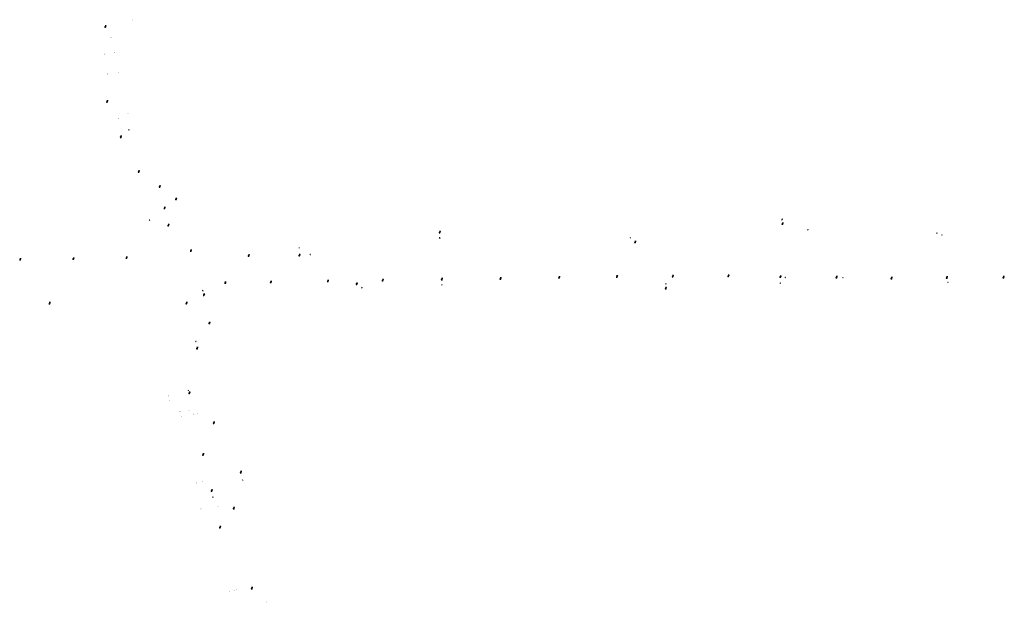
# Model space of a CAD drawing. Header units: feet. Extents: x 2474544 to 2485489, y 499118 to 500978.
# Tile 3 of 6: x 2477352 to 2480013, y 499171 to 500746. Entities that reach past the tile are written whole.
import ezdxf

# ---------------------------------------------------------------- set-up
doc = ezdxf.new("R2010")
doc.units = ezdxf.units.FT
doc.header["$MEASUREMENT"] = 0
doc.layers.add('UT_X_Misc_Cells', color=7, linetype='Continuous', lineweight=0)
doc.layers.add('UT_X_Telecom_Cells', color=30, linetype='Continuous', lineweight=0)
doc.layers.get('UT_X_Telecom_Cells').off()

# ---------------------------------------------------------------- blocks, each defined once
blk = doc.blocks.new('TPW')
at = {"layer": 'UT_X_Misc_Cells', "color": 30, "linetype": 'Continuous', "lineweight": 0}
for p, q in [((0.13, 0.18), (-0.03, 0.18)), ((0.05, 0.18), (-0.03, -0.12)), ((0.02, 0.09), (0.08, 0.09)), ((0.04, 0.15), (0.08, 0.15))]:
    blk.add_line(p, q, dxfattribs=at)
blk.add_circle((0, 0), 0.065, dxfattribs=at)
at = {"layer": 'UT_X_Misc_Cells', "color": 30, "linetype": 'Continuous', "lineweight": 0, "extrusion": (0, 0, -1)}
blk.add_arc((-0.08, 0.12), 0.0319, 88.8767, 271.1233, dxfattribs=at)
blk = doc.blocks.new('DM')
at = {"layer": 'UT_X_Misc_Cells', "linetype": 'Continuous', "lineweight": 0}
h = blk.add_hatch(color=52, dxfattribs=at)
edge = h.paths.add_edge_path()
edge.add_arc((0, 0), 0.01, 0, 360)
at = {"layer": 'UT_X_Misc_Cells', "color": 52, "linetype": 'Continuous', "lineweight": 0}
blk.add_arc((0.04, 0), 0.04, 90, 270, dxfattribs=at)
blk = doc.blocks.new('Generic Plan - Node_17')
at = {"layer": 'UT_X_Misc_Cells', "linetype": 'Continuous', "lineweight": 0}
h = blk.add_hatch(color=256, dxfattribs=at)
edge = h.paths.add_edge_path()
edge.add_arc((0, 0), 0.833, 0, 360)
blk = doc.blocks.new('Generic Plan - Node_150')
at = {"layer": 'UT_X_Misc_Cells', "linetype": 'Continuous', "lineweight": 0}
h = blk.add_hatch(color=256, dxfattribs=at)
edge = h.paths.add_edge_path()
edge.add_arc((0, 0), 0.833, 0, 360)
blk = doc.blocks.new('Generic Plan - Node_151')
at = {"layer": 'UT_X_Misc_Cells', "linetype": 'Continuous', "lineweight": 0}
h = blk.add_hatch(color=256, dxfattribs=at)
edge = h.paths.add_edge_path()
edge.add_arc((0, 0), 0.833, 0, 360)
blk = doc.blocks.new('Generic Plan - Node_155')
at = {"layer": 'UT_X_Misc_Cells', "linetype": 'Continuous', "lineweight": 0}
h = blk.add_hatch(color=256, dxfattribs=at)
edge = h.paths.add_edge_path()
edge.add_arc((0, 0), 0.833, 0, 360)
blk = doc.blocks.new('Generic Plan - Node_156')
at = {"layer": 'UT_X_Misc_Cells', "linetype": 'Continuous', "lineweight": 0}
h = blk.add_hatch(color=256, dxfattribs=at)
edge = h.paths.add_edge_path()
edge.add_arc((0, 0), 0.833, 0, 360)
blk = doc.blocks.new('Generic Plan - Node_252')
at = {"layer": 'UT_X_Misc_Cells', "linetype": 'Continuous', "lineweight": 0}
h = blk.add_hatch(color=256, dxfattribs=at)
edge = h.paths.add_edge_path()
edge.add_arc((0, 0), 0.833, 0, 360)
blk = doc.blocks.new('Generic Plan - Node_253')
at = {"layer": 'UT_X_Misc_Cells', "linetype": 'Continuous', "lineweight": 0}
h = blk.add_hatch(color=256, dxfattribs=at)
edge = h.paths.add_edge_path()
edge.add_arc((0, 0), 0.833, 0, 360)
blk = doc.blocks.new('Generic Plan - Node_254')
at = {"layer": 'UT_X_Misc_Cells', "linetype": 'Continuous', "lineweight": 0}
h = blk.add_hatch(color=256, dxfattribs=at)
edge = h.paths.add_edge_path()
edge.add_arc((0, 0), 0.833, 0, 360)
blk = doc.blocks.new('Generic Plan - Node_255')
at = {"layer": 'UT_X_Misc_Cells', "linetype": 'Continuous', "lineweight": 0}
h = blk.add_hatch(color=256, dxfattribs=at)
edge = h.paths.add_edge_path()
edge.add_arc((0, 0), 0.833, 0, 360)
blk = doc.blocks.new('Generic Plan - Node_402')
at = {"layer": 'UT_X_Misc_Cells', "linetype": 'Continuous', "lineweight": 0}
h = blk.add_hatch(color=256, dxfattribs=at)
edge = h.paths.add_edge_path()
edge.add_arc((0, 0), 0.833, 0, 360)
blk = doc.blocks.new('Generic Plan - Node_403')
at = {"layer": 'UT_X_Misc_Cells', "linetype": 'Continuous', "lineweight": 0}
h = blk.add_hatch(color=256, dxfattribs=at)
edge = h.paths.add_edge_path()
edge.add_arc((0, 0), 0.833, 0, 360)
blk = doc.blocks.new('Generic Plan - Node_481')
at = {"layer": 'UT_X_Misc_Cells', "linetype": 'Continuous', "lineweight": 0}
h = blk.add_hatch(color=256, dxfattribs=at)
edge = h.paths.add_edge_path()
edge.add_arc((0, 0), 0.833, 0, 360)
blk = doc.blocks.new('Generic Plan - Node_482')
at = {"layer": 'UT_X_Misc_Cells', "linetype": 'Continuous', "lineweight": 0}
h = blk.add_hatch(color=256, dxfattribs=at)
edge = h.paths.add_edge_path()
edge.add_arc((0, 0), 0.833, 0, 360)
blk = doc.blocks.new('Generic Plan - Node_483')
at = {"layer": 'UT_X_Misc_Cells', "linetype": 'Continuous', "lineweight": 0}
h = blk.add_hatch(color=256, dxfattribs=at)
edge = h.paths.add_edge_path()
edge.add_arc((0, 0), 0.833, 0, 360)
blk = doc.blocks.new('Generic Plan - Node_515')
at = {"layer": 'UT_X_Misc_Cells', "linetype": 'Continuous', "lineweight": 0}
h = blk.add_hatch(color=256, dxfattribs=at)
edge = h.paths.add_edge_path()
edge.add_arc((0, 0), 0.833, 0, 360)
blk = doc.blocks.new('Generic Plan - Node_516')
at = {"layer": 'UT_X_Misc_Cells', "linetype": 'Continuous', "lineweight": 0}
h = blk.add_hatch(color=256, dxfattribs=at)
edge = h.paths.add_edge_path()
edge.add_arc((0, 0), 0.833, 0, 360)
blk = doc.blocks.new('Generic Plan - Node_517')
at = {"layer": 'UT_X_Misc_Cells', "linetype": 'Continuous', "lineweight": 0}
h = blk.add_hatch(color=256, dxfattribs=at)
edge = h.paths.add_edge_path()
edge.add_arc((0, 0), 0.833, 0, 360)
blk = doc.blocks.new('Generic Plan - Node_518')
at = {"layer": 'UT_X_Misc_Cells', "linetype": 'Continuous', "lineweight": 0}
h = blk.add_hatch(color=256, dxfattribs=at)
edge = h.paths.add_edge_path()
edge.add_arc((0, 0), 0.833, 0, 360)
blk = doc.blocks.new('Generic Plan - Node_519')
at = {"layer": 'UT_X_Misc_Cells', "linetype": 'Continuous', "lineweight": 0}
h = blk.add_hatch(color=256, dxfattribs=at)
edge = h.paths.add_edge_path()
edge.add_arc((0, 0), 0.833, 0, 360)
blk = doc.blocks.new('Generic Plan - Node_522')
at = {"layer": 'UT_X_Misc_Cells', "linetype": 'Continuous', "lineweight": 0}
h = blk.add_hatch(color=256, dxfattribs=at)
edge = h.paths.add_edge_path()
edge.add_arc((0, 0), 0.833, 0, 360)
blk = doc.blocks.new('Generic Plan - Node_523')
at = {"layer": 'UT_X_Misc_Cells', "linetype": 'Continuous', "lineweight": 0}
h = blk.add_hatch(color=256, dxfattribs=at)
edge = h.paths.add_edge_path()
edge.add_arc((0, 0), 0.833, 0, 360)
blk = doc.blocks.new('Generic Plan - Node_524')
at = {"layer": 'UT_X_Misc_Cells', "linetype": 'Continuous', "lineweight": 0}
h = blk.add_hatch(color=256, dxfattribs=at)
edge = h.paths.add_edge_path()
edge.add_arc((0, 0), 0.833, 0, 360)
blk = doc.blocks.new('Generic Plan - Node_525')
at = {"layer": 'UT_X_Misc_Cells', "linetype": 'Continuous', "lineweight": 0}
h = blk.add_hatch(color=256, dxfattribs=at)
edge = h.paths.add_edge_path()
edge.add_arc((0, 0), 0.833, 0, 360)
blk = doc.blocks.new('Generic Plan - Node_526')
at = {"layer": 'UT_X_Misc_Cells', "linetype": 'Continuous', "lineweight": 0}
h = blk.add_hatch(color=256, dxfattribs=at)
edge = h.paths.add_edge_path()
edge.add_arc((0, 0), 0.833, 0, 360)
blk = doc.blocks.new('Generic Plan - Node_527')
at = {"layer": 'UT_X_Misc_Cells', "linetype": 'Continuous', "lineweight": 0}
h = blk.add_hatch(color=256, dxfattribs=at)
edge = h.paths.add_edge_path()
edge.add_arc((0, 0), 0.833, 0, 360)
blk = doc.blocks.new('Generic Plan - Node_584')
at = {"layer": 'UT_X_Misc_Cells', "linetype": 'Continuous', "lineweight": 0}
h = blk.add_hatch(color=256, dxfattribs=at)
edge = h.paths.add_edge_path()
edge.add_arc((0, 0), 0.833, 0, 360)
blk = doc.blocks.new('Generic Plan - Node_585')
at = {"layer": 'UT_X_Misc_Cells', "linetype": 'Continuous', "lineweight": 0}
h = blk.add_hatch(color=256, dxfattribs=at)
edge = h.paths.add_edge_path()
edge.add_arc((0, 0), 0.833, 0, 360)
blk = doc.blocks.new('Generic Plan - Node_667')
at = {"layer": 'UT_X_Misc_Cells', "linetype": 'Continuous', "lineweight": 0}
h = blk.add_hatch(color=256, dxfattribs=at)
edge = h.paths.add_edge_path()
edge.add_arc((0, 0), 0.833, 0, 360)
blk = doc.blocks.new('Generic Plan - Node_668')
at = {"layer": 'UT_X_Misc_Cells', "linetype": 'Continuous', "lineweight": 0}
h = blk.add_hatch(color=256, dxfattribs=at)
edge = h.paths.add_edge_path()
edge.add_arc((0, 0), 0.833, 0, 360)

msp = doc.modelspace()

# ---------------------------------------------------------------- block references
at = {"layer": 'UT_X_Misc_Cells', "linetype": 'Continuous', "lineweight": 0}
for name, p, rotation in [('Generic Plan - Node_155', (2477657, 500745.5), 89.99999919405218), ('Generic Plan - Node_151', (2477598.8, 500697.6), 14.47586079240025), ('Generic Plan - Node_17', (2477822.4, 499680.4), 80.28149620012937), ('Generic Plan - Node_150', (2477933.6, 499203.8), 13.34992356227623)]:
    msp.add_blockref(name, p, dxfattribs=dict(at, rotation=rotation))
for name, p in [('Generic Plan - Node_584', (2477598.8, 500697.6)), ('Generic Plan - Node_668', (2477598.8, 500697.6)), ('Generic Plan - Node_527', (2477580.4, 500653.3)), ('Generic Plan - Node_526', (2477608, 500657)), ('Generic Plan - Node_524', (2477589.7, 500599.4)), ('Generic Plan - Node_525', (2477620.1, 500603.3)), ('Generic Plan - Node_523', (2477644.8, 500493.5)), ('Generic Plan - Node_522', (2477618.3, 500479.1)), ('Generic Plan - Node_255', (2477753.9, 499729.3)), ('Generic Plan - Node_402', (2477809, 499736.4)), ('Generic Plan - Node_254', (2477809.1, 499735.5)), ('Generic Plan - Node_403', (2477756.3, 499717.7)), ('Generic Plan - Node_253', (2477785.1, 499686.6)), ('Generic Plan - Node_518', (2477789.1, 499673.7)), ('Generic Plan - Node_252', (2477809.4, 499690.6)), ('Generic Plan - Node_519', (2477831.4, 499682.2)), ('Generic Plan - Node_481', (2477829.2, 499494.1)), ('Generic Plan - Node_482', (2477846.4, 499497.1)), ('Generic Plan - Node_483', (2477869.6, 499473.1)), ('Generic Plan - Node_517', (2477888.1, 499431.1)), ('Generic Plan - Node_516', (2477841.9, 499423.8)), ('Generic Plan - Node_515', (2477918, 499200.2)), ('Generic Plan - Node_585', (2477938.4, 499205)), ('Generic Plan - Node_667', (2477938.4, 499205)), ('Generic Plan - Node_156', (2478019.7, 499172.2))]:
    msp.add_blockref(name, p, dxfattribs=at)
at = {"layer": 'UT_X_Telecom_Cells', "color": 30, "linetype": 'Continuous', "lineweight": 0, "xscale": 20, "yscale": 20, "zscale": 20}
for p in [(2477583.2, 500726.8), (2477583.2, 500726.8), (2477588.3, 500524.3), (2477588.3, 500524.3), (2477625.1, 500428.5), (2477673.6, 500335.1), (2477673.6, 500335.1), (2477730.2, 500294.5), (2477730.2, 500294.5), (2477774.3, 500260.6), (2477774.3, 500260.6), (2477743.3, 500236.3), (2477743.3, 500236.3), (2477753.6, 500189.6), (2477753.6, 500189.6), (2478486.9, 500171.1), (2479413.6, 500193.8), (2479015.2, 500144.4), (2477814.5, 500120.9), (2477353.2, 500097.4), (2477496.8, 500099.4), (2477640.6, 500102.1), (2477640.6, 500102.1), (2477970.8, 500107.8), (2478107.8, 500109), (2478030.7, 500036.2), (2478184.8, 500038.8), (2478332.8, 500041.2), (2478492.8, 500043.9), (2478651.2, 500045.7), (2478809.9, 500048.8), (2478966, 500050.8), (2479116.9, 500052.1), (2479267.2, 500052.8), (2479407.8, 500050.7), (2479559.5, 500049), (2479708.1, 500046.5), (2479857.7, 500048.2), (2480010.7, 500049), (2477907.4, 500034.4), (2478262.5, 500031.5), (2479098, 500019.4), (2477849.7, 500001.8), (2477432.5, 499978.7), (2477802.7, 499979.2), (2477864.3, 499925.4), (2477831.2, 499857.3), (2477831.4, 499857.1), (2477810.2, 499736.3), (2477876.6, 499655.7), (2477847.7, 499570.1), (2477949.4, 499521.9), (2477870.7, 499472.3), (2477930.3, 499424.6), (2477893.1, 499373.5), (2477979.2, 499208.6)]:
    msp.add_blockref('TPW', p, dxfattribs=at)
at = {"layer": 'UT_X_Telecom_Cells', "color": 52, "linetype": 'Continuous', "lineweight": 0, "xscale": 20, "yscale": 20, "zscale": 20}
for p in [(2477646.7, 500448.6), (2477702.7, 500204.6), (2479412.1, 500205.5), (2479412.8, 500206.4), (2479412.9, 500207.5), (2479482.3, 500178.6), (2478486.5, 500156.8), (2478487.5, 500156), (2479002.3, 500157), (2479830.8, 500169.5), (2479844.3, 500164.4), (2478106.9, 500129.8), (2478137.1, 500111.6), (2479420.7, 500049.7), (2479576.5, 500048.9), (2477846.4, 500014.4), (2477847.2, 500013.6), (2478277, 500021.4), (2478277.1, 500022.5), (2478493.2, 500029.7), (2479098.2, 500032.1), (2479407.3, 500034.2), (2479407.6, 500034.1), (2479860.6, 500036.4), (2477827.8, 499876.4), (2477807.6, 499743.9), (2477954.5, 499501.8), (2477873.7, 499455.6)]:
    msp.add_blockref('DM', p, dxfattribs=at)

doc.saveas('drawing.dxf')
